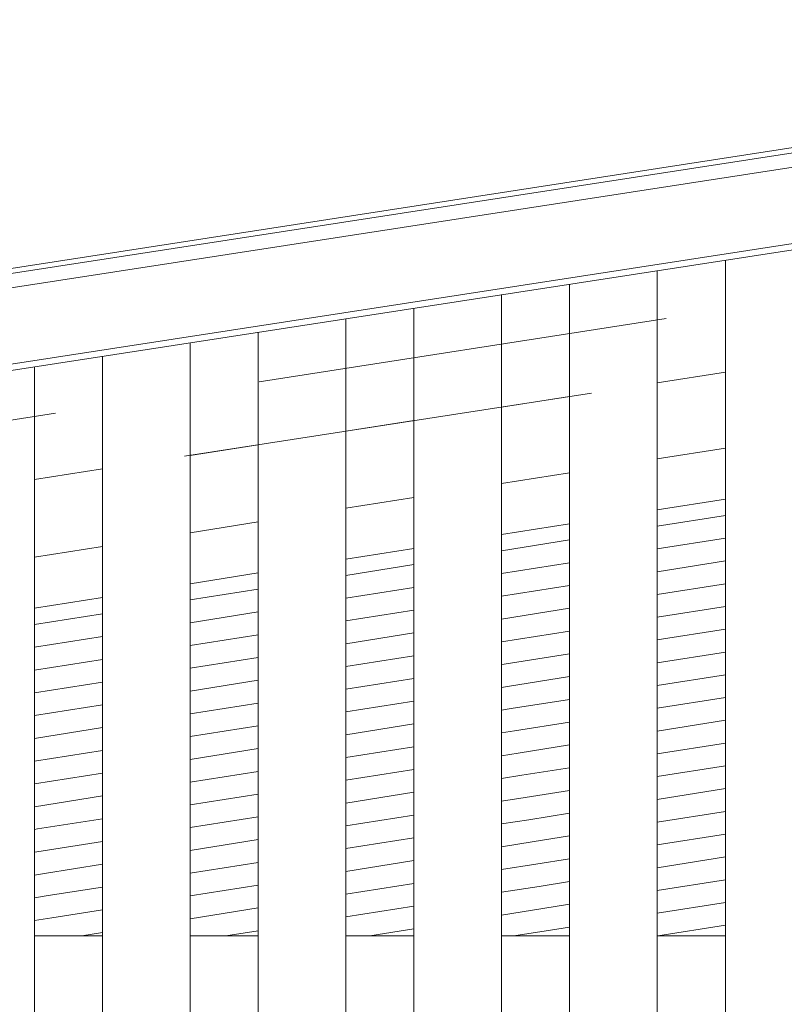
# Model space of a CAD drawing. Header units: millimetres. Extents: x -65 to 293624, y -1905 to 31061.
# Tile 159 of 256: x 107744 to 108137, y 21566 to 22072. Entities that reach past the tile are written whole.
import ezdxf

# ---------------------------------------------------------------- set-up
doc = ezdxf.new("R2010")
doc.units = ezdxf.units.MM
doc.header["$MEASUREMENT"] = 0
doc.linetypes.add('Hidden Line', pattern=[317.5, 211.666667, -105.833333])
for name, color, linetype in [('00 2D joon.AR', 7, 'Continuous'), ('1236 Katuslaed.AR', 7, 'Continuous'), ('1245 Sisehoovi varjestus.AR', 7, 'Continuous'), ('1248 Vihmaveerennid.AR', 7, 'Continuous'), ('1263 Katuse alusserv.AR', 7, 'Continuous')]:
    doc.layers.add(name, color=color, linetype=linetype)

# ---------------------------------------------------------------- blocks, each defined once
blk = doc.blocks.new('Section Element_1428_3', base_point=(20443.11, 12361.43))
at = {"layer": '1248 Vihmaveerennid.AR', "color": 7, "linetype": 'Continuous', "lineweight": 13}
for p, q in [((107568.05, 21915.2), (129117.8, 25239.8)), ((107570.49, 21918.29), (129117.53, 25242.47)), ((107543.87, 21904.09), (115361.89, 23110.22)), ((107539.84, 21864.29), (115361.91, 23071.05)), ((107539.52, 21861.1), (115361.91, 23067.9))]:
    blk.add_line(p, q, dxfattribs=at)
blk = doc.blocks.new('*X1896', base_point=(20443.11, 12361.43))
at = {"layer": '1263 Katuse alusserv.AR', "color": 7, "linetype": 'Continuous', "lineweight": 13}
for p, q in [((107786.85, 21766.91), (107751.85, 21761.38)), ((107786.85, 21766.91), (107751.85, 21761.38)), ((107786.85, 21755.21), (107751.85, 21749.68)), ((107786.85, 21755.21), (107751.85, 21749.68)), ((107786.85, 21743.51), (107751.85, 21737.98)), ((107786.85, 21743.51), (107751.85, 21737.98)), ((107786.85, 21731.81), (107751.85, 21726.28)), ((107786.85, 21731.81), (107751.85, 21726.28)), ((107786.85, 21720.11), (107751.85, 21714.58)), ((107786.85, 21720.11), (107751.85, 21714.58)), ((107786.85, 21708.42), (107751.85, 21702.89)), ((107786.85, 21708.42), (107751.85, 21702.89)), ((107786.85, 21696.72), (107751.85, 21691.19)), ((107786.85, 21696.72), (107751.85, 21691.19)), ((107786.85, 21685.02), (107751.85, 21679.49)), ((107786.85, 21685.02), (107751.85, 21679.49)), ((107786.85, 21673.32), (107751.85, 21667.79)), ((107786.85, 21673.32), (107751.85, 21667.79)), ((107786.85, 21661.62), (107753.45, 21656.34)), ((107786.85, 21661.62), (107753.45, 21656.34)), ((107753.45, 21656.34), (107751.85, 21656.09)), ((107753.45, 21656.34), (107751.85, 21656.09)), ((107786.85, 21649.92), (107755.25, 21644.93)), ((107786.85, 21649.92), (107755.25, 21644.93)), ((107755.25, 21644.93), (107751.85, 21644.39)), ((107755.25, 21644.93), (107751.85, 21644.39)), ((107786.85, 21638.23), (107757.05, 21633.52)), ((107786.85, 21638.23), (107757.05, 21633.52)), ((107757.05, 21633.52), (107751.85, 21632.7)), ((107757.05, 21633.52), (107751.85, 21632.7)), ((107758.86, 21622.1), (107751.85, 21621)), ((107758.86, 21622.1), (107751.85, 21621)), ((107786.85, 21626.53), (107758.86, 21622.1)), ((107786.85, 21626.53), (107758.86, 21622.1)), ((107786.85, 21614.83), (107760.66, 21610.69)), ((107786.85, 21614.83), (107760.66, 21610.69)), ((107760.66, 21610.69), (107751.85, 21609.3)), ((107760.66, 21610.69), (107751.85, 21609.3)), ((107786.85, 21603.13), (107776.09, 21601.43)), ((107786.85, 21603.13), (107776.09, 21601.43))]:
    blk.add_line(p, q, dxfattribs=at)
blk = doc.blocks.new('*X1897', base_point=(20443.11, 12361.43))
at = {"layer": '1263 Katuse alusserv.AR', "color": 7, "linetype": 'Continuous', "lineweight": 13}
for p, q in [((107786.85, 21766.91), (107751.85, 21761.38)), ((107786.85, 21766.91), (107751.85, 21761.38)), ((107786.85, 21755.21), (107751.85, 21749.68)), ((107786.85, 21755.21), (107751.85, 21749.68)), ((107786.85, 21743.51), (107751.85, 21737.98)), ((107786.85, 21743.51), (107751.85, 21737.98)), ((107786.85, 21731.81), (107751.85, 21726.28)), ((107786.85, 21731.81), (107751.85, 21726.28)), ((107786.85, 21720.11), (107751.85, 21714.58)), ((107786.85, 21720.11), (107751.85, 21714.58)), ((107786.85, 21708.42), (107751.85, 21702.89)), ((107786.85, 21708.42), (107751.85, 21702.89)), ((107786.85, 21696.72), (107751.85, 21691.19)), ((107786.85, 21696.72), (107751.85, 21691.19)), ((107786.85, 21685.02), (107751.85, 21679.49)), ((107786.85, 21685.02), (107751.85, 21679.49)), ((107786.85, 21673.32), (107751.85, 21667.79)), ((107786.85, 21673.32), (107751.85, 21667.79)), ((107786.85, 21661.62), (107753.45, 21656.34)), ((107786.85, 21661.62), (107753.45, 21656.34)), ((107753.45, 21656.34), (107751.85, 21656.09)), ((107753.45, 21656.34), (107751.85, 21656.09)), ((107786.85, 21649.92), (107755.25, 21644.93)), ((107786.85, 21649.92), (107755.25, 21644.93)), ((107755.25, 21644.93), (107751.85, 21644.39)), ((107755.25, 21644.93), (107751.85, 21644.39)), ((107786.85, 21638.23), (107757.05, 21633.52)), ((107786.85, 21638.23), (107757.05, 21633.52)), ((107757.05, 21633.52), (107751.85, 21632.7)), ((107757.05, 21633.52), (107751.85, 21632.7)), ((107758.86, 21622.1), (107751.85, 21621)), ((107758.86, 21622.1), (107751.85, 21621)), ((107786.85, 21626.53), (107758.86, 21622.1)), ((107786.85, 21626.53), (107758.86, 21622.1)), ((107786.85, 21614.83), (107760.66, 21610.69)), ((107786.85, 21614.83), (107760.66, 21610.69)), ((107760.66, 21610.69), (107751.85, 21609.3)), ((107760.66, 21610.69), (107751.85, 21609.3)), ((107786.85, 21603.13), (107776.09, 21601.43)), ((107786.85, 21603.13), (107776.09, 21601.43))]:
    blk.add_line(p, q, dxfattribs=at)
blk = doc.blocks.new('*X1900', base_point=(20443.11, 12361.43))
at = {"layer": '1263 Katuse alusserv.AR', "color": 7, "linetype": 'Continuous', "lineweight": 13}
for p, q in [((107866.85, 21779.55), (107831.85, 21774.02)), ((107866.85, 21779.55), (107831.85, 21774.02)), ((107866.85, 21767.85), (107831.85, 21762.32)), ((107866.85, 21767.85), (107831.85, 21762.32)), ((107866.85, 21756.15), (107831.85, 21750.62)), ((107866.85, 21756.15), (107831.85, 21750.62)), ((107866.85, 21744.45), (107831.85, 21738.92)), ((107866.85, 21744.45), (107831.85, 21738.92)), ((107866.85, 21732.75), (107831.85, 21727.22)), ((107866.85, 21732.75), (107831.85, 21727.22)), ((107866.85, 21721.06), (107831.85, 21715.53)), ((107866.85, 21721.06), (107831.85, 21715.53)), ((107866.85, 21709.36), (107831.85, 21703.83)), ((107866.85, 21709.36), (107831.85, 21703.83)), ((107866.85, 21697.66), (107831.85, 21692.13)), ((107866.85, 21697.66), (107831.85, 21692.13)), ((107866.85, 21685.96), (107831.85, 21680.43)), ((107866.85, 21685.96), (107831.85, 21680.43)), ((107866.85, 21674.26), (107831.85, 21668.73)), ((107866.85, 21674.26), (107831.85, 21668.73)), ((107866.85, 21662.56), (107831.85, 21657.03)), ((107866.85, 21662.56), (107831.85, 21657.03)), ((107866.85, 21650.87), (107831.85, 21645.34)), ((107866.85, 21650.87), (107831.85, 21645.34)), ((107866.85, 21639.17), (107831.85, 21633.64)), ((107866.85, 21639.17), (107831.85, 21633.64)), ((107866.85, 21627.47), (107831.85, 21621.94)), ((107866.85, 21627.47), (107831.85, 21621.94)), ((107866.85, 21615.77), (107831.85, 21610.24)), ((107866.85, 21615.77), (107831.85, 21610.24)), ((107866.85, 21604.07), (107850.12, 21601.43)), ((107866.85, 21604.07), (107850.12, 21601.43))]:
    blk.add_line(p, q, dxfattribs=at)
blk = doc.blocks.new('*X1901', base_point=(20443.11, 12361.43))
at = {"layer": '1263 Katuse alusserv.AR', "color": 7, "linetype": 'Continuous', "lineweight": 13}
for p, q in [((107866.85, 21779.55), (107831.85, 21774.02)), ((107866.85, 21779.55), (107831.85, 21774.02)), ((107866.85, 21767.85), (107831.85, 21762.32)), ((107866.85, 21767.85), (107831.85, 21762.32)), ((107866.85, 21756.15), (107831.85, 21750.62)), ((107866.85, 21756.15), (107831.85, 21750.62)), ((107866.85, 21744.45), (107831.85, 21738.92)), ((107866.85, 21744.45), (107831.85, 21738.92)), ((107866.85, 21732.75), (107831.85, 21727.22)), ((107866.85, 21732.75), (107831.85, 21727.22)), ((107866.85, 21721.06), (107831.85, 21715.53)), ((107866.85, 21721.06), (107831.85, 21715.53)), ((107866.85, 21709.36), (107831.85, 21703.83)), ((107866.85, 21709.36), (107831.85, 21703.83)), ((107866.85, 21697.66), (107831.85, 21692.13)), ((107866.85, 21697.66), (107831.85, 21692.13)), ((107866.85, 21685.96), (107831.85, 21680.43)), ((107866.85, 21685.96), (107831.85, 21680.43)), ((107866.85, 21674.26), (107831.85, 21668.73)), ((107866.85, 21674.26), (107831.85, 21668.73)), ((107866.85, 21662.56), (107831.85, 21657.03)), ((107866.85, 21662.56), (107831.85, 21657.03)), ((107866.85, 21650.87), (107831.85, 21645.34)), ((107866.85, 21650.87), (107831.85, 21645.34)), ((107866.85, 21639.17), (107831.85, 21633.64)), ((107866.85, 21639.17), (107831.85, 21633.64)), ((107866.85, 21627.47), (107831.85, 21621.94)), ((107866.85, 21627.47), (107831.85, 21621.94)), ((107866.85, 21615.77), (107831.85, 21610.24)), ((107866.85, 21615.77), (107831.85, 21610.24)), ((107866.85, 21604.07), (107850.12, 21601.43)), ((107866.85, 21604.07), (107850.12, 21601.43))]:
    blk.add_line(p, q, dxfattribs=at)
blk = doc.blocks.new('*X1904', base_point=(20443.11, 12361.43))
at = {"layer": '1263 Katuse alusserv.AR', "color": 7, "linetype": 'Continuous', "lineweight": 13}
for p, q in [((107946.85, 21792.19), (107911.85, 21786.66)), ((107946.85, 21792.19), (107911.85, 21786.66)), ((107946.85, 21780.49), (107911.85, 21774.96)), ((107946.85, 21780.49), (107911.85, 21774.96)), ((107946.85, 21768.79), (107911.85, 21763.26)), ((107946.85, 21768.79), (107911.85, 21763.26)), ((107946.85, 21757.09), (107911.85, 21751.56)), ((107946.85, 21757.09), (107911.85, 21751.56)), ((107946.85, 21745.39), (107911.85, 21739.86)), ((107946.85, 21745.39), (107911.85, 21739.86)), ((107946.85, 21733.7), (107911.85, 21728.17)), ((107946.85, 21733.7), (107911.85, 21728.17)), ((107946.85, 21722), (107911.85, 21716.47)), ((107946.85, 21722), (107911.85, 21716.47)), ((107946.85, 21710.3), (107911.85, 21704.77)), ((107946.85, 21710.3), (107911.85, 21704.77)), ((107946.85, 21698.6), (107911.85, 21693.07)), ((107946.85, 21698.6), (107911.85, 21693.07)), ((107946.85, 21686.9), (107911.85, 21681.37)), ((107946.85, 21686.9), (107911.85, 21681.37)), ((107946.85, 21675.2), (107911.85, 21669.67)), ((107946.85, 21675.2), (107911.85, 21669.67)), ((107946.85, 21663.51), (107911.85, 21657.98)), ((107946.85, 21663.51), (107911.85, 21657.98)), ((107946.85, 21651.81), (107911.85, 21646.28)), ((107946.85, 21651.81), (107911.85, 21646.28)), ((107946.85, 21640.11), (107911.85, 21634.58)), ((107946.85, 21640.11), (107911.85, 21634.58)), ((107946.85, 21628.41), (107911.85, 21622.88)), ((107946.85, 21628.41), (107911.85, 21622.88)), ((107946.85, 21616.71), (107911.85, 21611.18)), ((107946.85, 21616.71), (107911.85, 21611.18)), ((107946.85, 21605.01), (107924.16, 21601.43)), ((107946.85, 21605.01), (107924.16, 21601.43))]:
    blk.add_line(p, q, dxfattribs=at)
blk = doc.blocks.new('*X1905', base_point=(20443.11, 12361.43))
at = {"layer": '1263 Katuse alusserv.AR', "color": 7, "linetype": 'Continuous', "lineweight": 13}
for p, q in [((107946.85, 21792.19), (107911.85, 21786.66)), ((107946.85, 21792.19), (107911.85, 21786.66)), ((107946.85, 21780.49), (107911.85, 21774.96)), ((107946.85, 21780.49), (107911.85, 21774.96)), ((107946.85, 21768.79), (107911.85, 21763.26)), ((107946.85, 21768.79), (107911.85, 21763.26)), ((107946.85, 21757.09), (107911.85, 21751.56)), ((107946.85, 21757.09), (107911.85, 21751.56)), ((107946.85, 21745.39), (107911.85, 21739.86)), ((107946.85, 21745.39), (107911.85, 21739.86)), ((107946.85, 21733.7), (107911.85, 21728.17)), ((107946.85, 21733.7), (107911.85, 21728.17)), ((107946.85, 21722), (107911.85, 21716.47)), ((107946.85, 21722), (107911.85, 21716.47)), ((107946.85, 21710.3), (107911.85, 21704.77)), ((107946.85, 21710.3), (107911.85, 21704.77)), ((107946.85, 21698.6), (107911.85, 21693.07)), ((107946.85, 21698.6), (107911.85, 21693.07)), ((107946.85, 21686.9), (107911.85, 21681.37)), ((107946.85, 21686.9), (107911.85, 21681.37)), ((107946.85, 21675.2), (107911.85, 21669.67)), ((107946.85, 21675.2), (107911.85, 21669.67)), ((107946.85, 21663.51), (107911.85, 21657.98)), ((107946.85, 21663.51), (107911.85, 21657.98)), ((107946.85, 21651.81), (107911.85, 21646.28)), ((107946.85, 21651.81), (107911.85, 21646.28)), ((107946.85, 21640.11), (107911.85, 21634.58)), ((107946.85, 21640.11), (107911.85, 21634.58)), ((107946.85, 21628.41), (107911.85, 21622.88)), ((107946.85, 21628.41), (107911.85, 21622.88)), ((107946.85, 21616.71), (107911.85, 21611.18)), ((107946.85, 21616.71), (107911.85, 21611.18)), ((107946.85, 21605.01), (107924.16, 21601.43)), ((107946.85, 21605.01), (107924.16, 21601.43))]:
    blk.add_line(p, q, dxfattribs=at)
blk = doc.blocks.new('*X1908', base_point=(20443.11, 12361.43))
at = {"layer": '1263 Katuse alusserv.AR', "color": 7, "linetype": 'Continuous', "lineweight": 13}
for p, q in [((108026.85, 21804.83), (107991.85, 21799.3)), ((108026.85, 21804.83), (107991.85, 21799.3)), ((108026.85, 21793.13), (107991.85, 21787.6)), ((108026.85, 21793.13), (107991.85, 21787.6)), ((108026.85, 21781.43), (107991.85, 21775.9)), ((108026.85, 21781.43), (107991.85, 21775.9)), ((108026.85, 21769.73), (107991.85, 21764.2)), ((108026.85, 21769.73), (107991.85, 21764.2)), ((108026.85, 21758.03), (107991.85, 21752.5)), ((108026.85, 21758.03), (107991.85, 21752.5)), ((108026.85, 21746.34), (107993.17, 21741.01)), ((108026.85, 21746.34), (107993.17, 21741.01)), ((107993.17, 21741.01), (107991.85, 21740.81)), ((107993.17, 21741.01), (107991.85, 21740.81)), ((108026.85, 21734.64), (107994.97, 21729.6)), ((108026.85, 21734.64), (107994.97, 21729.6)), ((107994.97, 21729.6), (107991.85, 21729.11)), ((107994.97, 21729.6), (107991.85, 21729.11)), ((108026.85, 21722.94), (107996.78, 21718.19)), ((108026.85, 21722.94), (107996.78, 21718.19)), ((107996.78, 21718.19), (107991.85, 21717.41)), ((107996.78, 21718.19), (107991.85, 21717.41)), ((108026.85, 21711.24), (107998.58, 21706.77)), ((108026.85, 21711.24), (107998.58, 21706.77)), ((107998.58, 21706.77), (107991.85, 21705.71)), ((107998.58, 21706.77), (107991.85, 21705.71)), ((108026.85, 21699.54), (108000.38, 21695.36)), ((108026.85, 21699.54), (108000.38, 21695.36)), ((108000.38, 21695.36), (107991.85, 21694.01)), ((108000.38, 21695.36), (107991.85, 21694.01)), ((108026.85, 21687.84), (108002.19, 21683.95)), ((108026.85, 21687.84), (108002.19, 21683.95)), ((108002.19, 21683.95), (107991.85, 21682.31)), ((108002.19, 21683.95), (107991.85, 21682.31)), ((108003.99, 21672.53), (107991.85, 21670.62)), ((108003.99, 21672.53), (107991.85, 21670.62)), ((108026.85, 21676.15), (108003.99, 21672.53)), ((108026.85, 21676.15), (108003.99, 21672.53)), ((108026.85, 21664.45), (108005.79, 21661.12)), ((108026.85, 21664.45), (108005.79, 21661.12)), ((108005.79, 21661.12), (107991.85, 21658.92)), ((108005.79, 21661.12), (107991.85, 21658.92)), ((108026.85, 21652.75), (108007.6, 21649.71)), ((108026.85, 21652.75), (108007.6, 21649.71)), ((108007.6, 21649.71), (107991.85, 21647.22)), ((108007.6, 21649.71), (107991.85, 21647.22)), ((108009.4, 21638.29), (107991.85, 21635.52)), ((108009.4, 21638.29), (107991.85, 21635.52)), ((108026.85, 21641.05), (108009.4, 21638.29)), ((108026.85, 21641.05), (108009.4, 21638.29)), ((108011.2, 21626.88), (107991.85, 21623.82)), ((108011.2, 21626.88), (107991.85, 21623.82)), ((108026.85, 21629.35), (108011.2, 21626.88)), ((108026.85, 21629.35), (108011.2, 21626.88)), ((108026.85, 21617.66), (108013.01, 21615.47)), ((108026.85, 21617.66), (108013.01, 21615.47)), ((108013.01, 21615.47), (107991.85, 21612.13)), ((108013.01, 21615.47), (107991.85, 21612.13)), ((108014.81, 21604.05), (107998.2, 21601.43)), ((108014.81, 21604.05), (107998.2, 21601.43)), ((108026.85, 21605.96), (108014.81, 21604.05)), ((108026.85, 21605.96), (108014.81, 21604.05))]:
    blk.add_line(p, q, dxfattribs=at)
blk = doc.blocks.new('*X1909', base_point=(20443.11, 12361.43))
at = {"layer": '1263 Katuse alusserv.AR', "color": 7, "linetype": 'Continuous', "lineweight": 13}
for p, q in [((108026.85, 21804.83), (107991.85, 21799.3)), ((108026.85, 21804.83), (107991.85, 21799.3)), ((108026.85, 21793.13), (107991.85, 21787.6)), ((108026.85, 21793.13), (107991.85, 21787.6)), ((108026.85, 21781.43), (107991.85, 21775.9)), ((108026.85, 21781.43), (107991.85, 21775.9)), ((108026.85, 21769.73), (107991.85, 21764.2)), ((108026.85, 21769.73), (107991.85, 21764.2)), ((108026.85, 21758.03), (107991.85, 21752.5)), ((108026.85, 21758.03), (107991.85, 21752.5)), ((108026.85, 21746.34), (107993.17, 21741.01)), ((108026.85, 21746.34), (107993.17, 21741.01)), ((107993.17, 21741.01), (107991.85, 21740.81)), ((107993.17, 21741.01), (107991.85, 21740.81)), ((108026.85, 21734.64), (107994.97, 21729.6)), ((108026.85, 21734.64), (107994.97, 21729.6)), ((107994.97, 21729.6), (107991.85, 21729.11)), ((107994.97, 21729.6), (107991.85, 21729.11)), ((108026.85, 21722.94), (107996.78, 21718.19)), ((108026.85, 21722.94), (107996.78, 21718.19)), ((107996.78, 21718.19), (107991.85, 21717.41)), ((107996.78, 21718.19), (107991.85, 21717.41)), ((108026.85, 21711.24), (107998.58, 21706.77)), ((108026.85, 21711.24), (107998.58, 21706.77)), ((107998.58, 21706.77), (107991.85, 21705.71)), ((107998.58, 21706.77), (107991.85, 21705.71)), ((108026.85, 21699.54), (108000.38, 21695.36)), ((108026.85, 21699.54), (108000.38, 21695.36)), ((108000.38, 21695.36), (107991.85, 21694.01)), ((108000.38, 21695.36), (107991.85, 21694.01)), ((108026.85, 21687.84), (108002.19, 21683.95)), ((108026.85, 21687.84), (108002.19, 21683.95)), ((108002.19, 21683.95), (107991.85, 21682.31)), ((108002.19, 21683.95), (107991.85, 21682.31)), ((108003.99, 21672.53), (107991.85, 21670.62)), ((108003.99, 21672.53), (107991.85, 21670.62)), ((108026.85, 21676.15), (108003.99, 21672.53)), ((108026.85, 21676.15), (108003.99, 21672.53)), ((108026.85, 21664.45), (108005.79, 21661.12)), ((108026.85, 21664.45), (108005.79, 21661.12)), ((108005.79, 21661.12), (107991.85, 21658.92)), ((108005.79, 21661.12), (107991.85, 21658.92)), ((108026.85, 21652.75), (108007.6, 21649.71)), ((108026.85, 21652.75), (108007.6, 21649.71)), ((108007.6, 21649.71), (107991.85, 21647.22)), ((108007.6, 21649.71), (107991.85, 21647.22)), ((108009.4, 21638.29), (107991.85, 21635.52)), ((108009.4, 21638.29), (107991.85, 21635.52)), ((108026.85, 21641.05), (108009.4, 21638.29)), ((108026.85, 21641.05), (108009.4, 21638.29)), ((108011.2, 21626.88), (107991.85, 21623.82)), ((108011.2, 21626.88), (107991.85, 21623.82)), ((108026.85, 21629.35), (108011.2, 21626.88)), ((108026.85, 21629.35), (108011.2, 21626.88)), ((108026.85, 21617.66), (108013.01, 21615.47)), ((108026.85, 21617.66), (108013.01, 21615.47)), ((108013.01, 21615.47), (107991.85, 21612.13)), ((108013.01, 21615.47), (107991.85, 21612.13)), ((108014.81, 21604.05), (107998.2, 21601.43)), ((108014.81, 21604.05), (107998.2, 21601.43)), ((108026.85, 21605.96), (108014.81, 21604.05)), ((108026.85, 21605.96), (108014.81, 21604.05))]:
    blk.add_line(p, q, dxfattribs=at)
blk = doc.blocks.new('*X1912', base_point=(20443.11, 12361.43))
at = {"layer": '1263 Katuse alusserv.AR', "color": 7, "linetype": 'Continuous', "lineweight": 13}
for p, q in [((108106.85, 21817.47), (108071.85, 21811.94)), ((108106.85, 21817.47), (108071.85, 21811.94)), ((108106.85, 21805.77), (108071.85, 21800.24)), ((108106.85, 21805.77), (108071.85, 21800.24)), ((108106.85, 21794.07), (108071.85, 21788.54)), ((108106.85, 21794.07), (108071.85, 21788.54)), ((108106.85, 21782.37), (108071.85, 21776.84)), ((108106.85, 21782.37), (108071.85, 21776.84)), ((108106.85, 21770.67), (108071.85, 21765.14)), ((108106.85, 21770.67), (108071.85, 21765.14)), ((108106.85, 21758.98), (108071.85, 21753.45)), ((108106.85, 21758.98), (108071.85, 21753.45)), ((108106.85, 21747.28), (108071.85, 21741.75)), ((108106.85, 21747.28), (108071.85, 21741.75)), ((108106.85, 21735.58), (108071.85, 21730.05)), ((108106.85, 21735.58), (108071.85, 21730.05)), ((108106.85, 21723.88), (108071.85, 21718.35)), ((108106.85, 21723.88), (108071.85, 21718.35)), ((108106.85, 21712.18), (108071.85, 21706.65)), ((108106.85, 21712.18), (108071.85, 21706.65)), ((108106.85, 21700.49), (108071.85, 21694.95)), ((108106.85, 21700.49), (108071.85, 21694.95)), ((108106.85, 21688.79), (108071.85, 21683.26)), ((108106.85, 21688.79), (108071.85, 21683.26)), ((108106.85, 21677.09), (108071.85, 21671.56)), ((108106.85, 21677.09), (108071.85, 21671.56)), ((108106.85, 21665.39), (108071.85, 21659.86)), ((108106.85, 21665.39), (108071.85, 21659.86)), ((108106.85, 21653.69), (108071.85, 21648.16)), ((108106.85, 21653.69), (108071.85, 21648.16)), ((108106.85, 21641.99), (108071.85, 21636.46)), ((108106.85, 21641.99), (108071.85, 21636.46)), ((108106.85, 21630.3), (108071.85, 21624.77)), ((108106.85, 21630.3), (108071.85, 21624.77)), ((108106.85, 21618.6), (108071.85, 21613.07)), ((108106.85, 21618.6), (108071.85, 21613.07)), ((108106.85, 21606.9), (108072.24, 21601.43)), ((108106.85, 21606.9), (108072.24, 21601.43))]:
    blk.add_line(p, q, dxfattribs=at)
blk = doc.blocks.new('*X1913', base_point=(20443.11, 12361.43))
at = {"layer": '1263 Katuse alusserv.AR', "color": 7, "linetype": 'Continuous', "lineweight": 13}
for p, q in [((108106.85, 21817.47), (108071.85, 21811.94)), ((108106.85, 21817.47), (108071.85, 21811.94)), ((108106.85, 21805.77), (108071.85, 21800.24)), ((108106.85, 21805.77), (108071.85, 21800.24)), ((108106.85, 21794.07), (108071.85, 21788.54)), ((108106.85, 21794.07), (108071.85, 21788.54)), ((108106.85, 21782.37), (108071.85, 21776.84)), ((108106.85, 21782.37), (108071.85, 21776.84)), ((108106.85, 21770.67), (108071.85, 21765.14)), ((108106.85, 21770.67), (108071.85, 21765.14)), ((108106.85, 21758.98), (108071.85, 21753.45)), ((108106.85, 21758.98), (108071.85, 21753.45)), ((108106.85, 21747.28), (108071.85, 21741.75)), ((108106.85, 21747.28), (108071.85, 21741.75)), ((108106.85, 21735.58), (108071.85, 21730.05)), ((108106.85, 21735.58), (108071.85, 21730.05)), ((108106.85, 21723.88), (108071.85, 21718.35)), ((108106.85, 21723.88), (108071.85, 21718.35)), ((108106.85, 21712.18), (108071.85, 21706.65)), ((108106.85, 21712.18), (108071.85, 21706.65)), ((108106.85, 21700.49), (108071.85, 21694.95)), ((108106.85, 21700.49), (108071.85, 21694.95)), ((108106.85, 21688.79), (108071.85, 21683.26)), ((108106.85, 21688.79), (108071.85, 21683.26)), ((108106.85, 21677.09), (108071.85, 21671.56)), ((108106.85, 21677.09), (108071.85, 21671.56)), ((108106.85, 21665.39), (108071.85, 21659.86)), ((108106.85, 21665.39), (108071.85, 21659.86)), ((108106.85, 21653.69), (108071.85, 21648.16)), ((108106.85, 21653.69), (108071.85, 21648.16)), ((108106.85, 21641.99), (108071.85, 21636.46)), ((108106.85, 21641.99), (108071.85, 21636.46)), ((108106.85, 21630.3), (108071.85, 21624.77)), ((108106.85, 21630.3), (108071.85, 21624.77)), ((108106.85, 21618.6), (108071.85, 21613.07)), ((108106.85, 21618.6), (108071.85, 21613.07)), ((108106.85, 21606.9), (108072.24, 21601.43)), ((108106.85, 21606.9), (108072.24, 21601.43))]:
    blk.add_line(p, q, dxfattribs=at)
blk = doc.blocks.new('Section Element_1680_3', base_point=(20443.11, 12361.43))
at = {"layer": '1263 Katuse alusserv.AR', "lineweight": 0}
for name in ['*X1912', '*X1913', '*X1908', '*X1909', '*X1904', '*X1905', '*X1900', '*X1901', '*X1896', '*X1897']:
    blk.add_blockref(name, (20443.11, 12361.43), dxfattribs=at)
blk = doc.blocks.new('Section Element_1905_3', base_point=(20443.11, 12361.43))
at = {"layer": '1245 Sisehoovi varjestus.AR', "color": 7, "linetype": 'Continuous', "lineweight": 13}
for p, q in [((107786.85, 21601.43), (107751.85, 21601.43)), ((107866.85, 21601.43), (107831.85, 21601.43)), ((107946.85, 21601.43), (107911.85, 21601.43)), ((108026.85, 21601.43), (107991.85, 21601.43)), ((108106.85, 21601.43), (108071.85, 21601.43))]:
    blk.add_line(p, q, dxfattribs=at)
blk = doc.blocks.new('Section Element_1953_3', base_point=(20443.11, 12361.43))
at = {"layer": '1245 Sisehoovi varjestus.AR', "color": 7, "linetype": 'Continuous', "lineweight": 13}
for p, q in [((108106.85, 21852.02), (108071.85, 21846.49)), ((108026.85, 21839.38), (107991.85, 21833.85)), ((107946.85, 21826.74), (107911.85, 21821.21)), ((108106.85, 21825.82), (108071.85, 21820.29)), ((107866.85, 21814.1), (107831.85, 21808.57)), ((108026.85, 21813.18), (107991.85, 21807.65)), ((107786.85, 21801.46), (107751.85, 21795.93)), ((107946.85, 21800.54), (107911.85, 21795.01)), ((107866.85, 21787.9), (107831.85, 21782.37)), ((107786.85, 21775.26), (107751.85, 21769.73))]:
    blk.add_line(p, q, dxfattribs=at)
blk = doc.blocks.new('Section Element_3000_3', base_point=(20443.11, 12361.43))
at = {"layer": '1236 Katuslaed.AR', "color": 7, "linetype": 'Continuous', "lineweight": 13}
for p, q in [((108106.85, 21890.99), (108071.85, 21885.56)), ((108026.85, 21878.58), (107991.85, 21873.14)), ((107946.85, 21866.16), (107911.85, 21860.72)), ((107866.85, 21853.74), (107831.85, 21848.3)), ((107786.85, 21841.32), (107751.85, 21835.88))]:
    blk.add_line(p, q, dxfattribs=at)
blk = doc.blocks.new('Section Element_3039_3', base_point=(20443.11, 12361.43))
at = {"layer": '1245 Sisehoovi varjestus.AR', "color": 7, "linetype": 'Continuous', "lineweight": 13}
blk.add_line((107751.85, 19956.43), (107751.85, 21893.85), dxfattribs=at)
blk = doc.blocks.new('Section Element_3040_3', base_point=(20443.11, 12361.43))
at = {"layer": '1245 Sisehoovi varjestus.AR', "color": 7, "linetype": 'Continuous', "lineweight": 13}
for p, q in [((107831.85, 19956.43), (107831.85, 21906.2)), ((107786.85, 19956.43), (107786.85, 21899.25))]:
    blk.add_line(p, q, dxfattribs=at)
blk = doc.blocks.new('Section Element_3041_3', base_point=(20443.11, 12361.43))
at = {"layer": '1245 Sisehoovi varjestus.AR', "color": 7, "linetype": 'Continuous', "lineweight": 13}
for p, q in [((107911.85, 19956.43), (107911.85, 21918.54)), ((107866.85, 19956.43), (107866.85, 21911.6))]:
    blk.add_line(p, q, dxfattribs=at)
blk = doc.blocks.new('Section Element_3042_3', base_point=(20443.11, 12361.43))
at = {"layer": '1245 Sisehoovi varjestus.AR', "color": 7, "linetype": 'Continuous', "lineweight": 13}
for p, q in [((107991.85, 19956.43), (107991.85, 21930.88)), ((107946.85, 19956.43), (107946.85, 21923.94))]:
    blk.add_line(p, q, dxfattribs=at)
blk = doc.blocks.new('Section Element_3043_3', base_point=(20443.11, 12361.43))
at = {"layer": '1245 Sisehoovi varjestus.AR', "color": 7, "linetype": 'Continuous', "lineweight": 13}
for p, q in [((108071.85, 19956.43), (108071.85, 21943.22)), ((108026.85, 19956.43), (108026.85, 21936.28))]:
    blk.add_line(p, q, dxfattribs=at)
blk = doc.blocks.new('Section Element_3044_3', base_point=(20443.11, 12361.43))
at = {"layer": '1245 Sisehoovi varjestus.AR', "color": 7, "linetype": 'Continuous', "lineweight": 13}
blk.add_line((108106.85, 19956.43), (108106.85, 21948.62), dxfattribs=at)

msp = doc.modelspace()

# ---------------------------------------------------------------- linework, layer by layer
at = {"layer": '00 2D joon.AR', "color": 41, "linetype": 'Hidden Line', "lineweight": 13, "true_color": 0xffeda8, "flags": 128}
msp.add_lwpolyline([(107541.94, 21835.68), (107546.85, 21804.06), (129116.9, 25152.59), (129111.99, 25184.21)], close=True, dxfattribs=at)

# ---------------------------------------------------------------- block references
at = {"layer": '1236 Katuslaed.AR', "lineweight": 0}
msp.add_blockref('Section Element_3000_3', (20443.11, 12361.43), dxfattribs=at)
at = {"layer": '1245 Sisehoovi varjestus.AR', "lineweight": 0}
for name in ['Section Element_1953_3', 'Section Element_3044_3', 'Section Element_3043_3', 'Section Element_3042_3', 'Section Element_3041_3', 'Section Element_3040_3', 'Section Element_3039_3', 'Section Element_1905_3']:
    msp.add_blockref(name, (20443.11, 12361.43), dxfattribs=at)
at = {"layer": '1248 Vihmaveerennid.AR', "lineweight": 0}
msp.add_blockref('Section Element_1428_3', (20443.11, 12361.43), dxfattribs=at)
at = {"layer": '1263 Katuse alusserv.AR', "lineweight": 0}
msp.add_blockref('Section Element_1680_3', (20443.11, 12361.43), dxfattribs=at)

doc.saveas('drawing.dxf')
